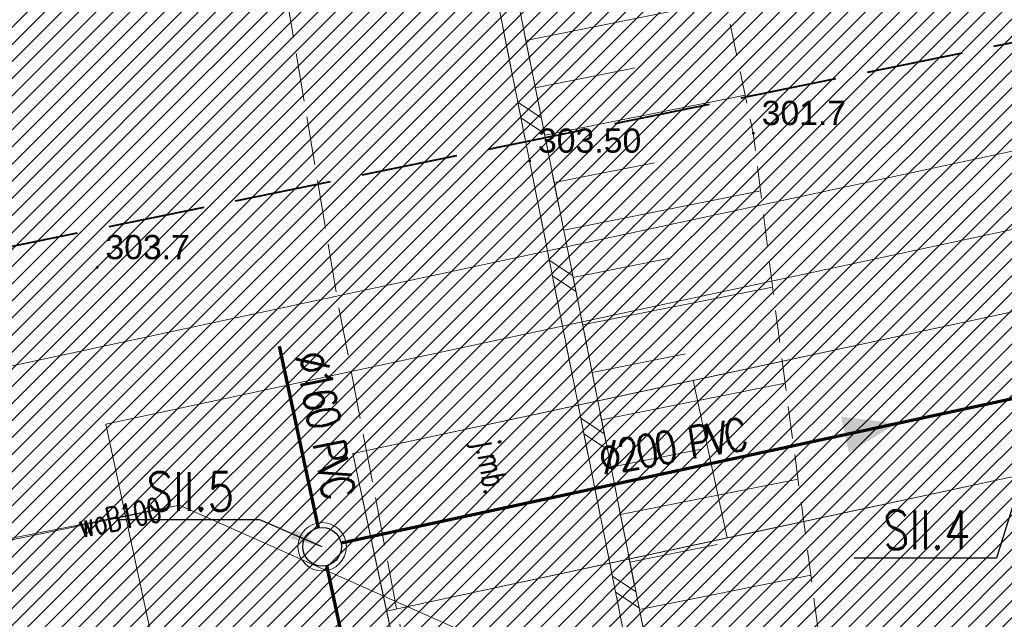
# Model space of a CAD drawing. Header units: metres. Extents: x 6567444 to 13135881, y 5574237 to 11149086.
# Tile 134 of 212: x 6567864 to 6567895, y 5574515 to 5574534. Entities that reach past the tile are written whole.
import ezdxf
from ezdxf.enums import TextEntityAlignment as Align

# ---------------------------------------------------------------- set-up
doc = ezdxf.new("R2010")
doc.units = ezdxf.units.M
for name, pattern in [('_MDCP$0$3 1', [4, 3, -1]), ('_MDCP$0$L_0_04', [1.5, 1, -0.5]), ('_MDCP$1$L_0_06', [2, 1.5, -0.5]), ('GE.I.6640.1.468.2024_MDCP_dodatkowe pomiary_12.03.2026$0$3 1', [4, 3, -1]), ('GE.I.6640.1.468.2024_MDCP_dodatkowe pomiary_12.03.2026$0$L_0_04', [1.5, 1, -0.5]), ('GE.I.6640.1.468.2024_MDCP_dodatkowe pomiary_12.03.2026$0$L_0_06', [2, 1.5, -0.5])]:
    doc.linetypes.add(name, pattern=pattern)
for name, color, linetype, lineweight in [('_MDCP$0$KR_ObiektKarto', 7, 'Continuous', 18), ('_MDCP$0$MP_LINIE_REGULAC', 135, 'Continuous', 40), ('_MDCP$0$OT_Budowle', 7, 'Continuous', 18), ('_MDCP$0$OT_Komunikacja', 7, 'Continuous', 18), ('_MDCP$0$OT_Skarpa', 7, 'Continuous', 18), ('_MDCP$0$OTRN', 7, 'Continuous', 13), ('_MDCP$0$OTRS', 7, 'Continuous', 13), ('_MDCP$0$OTRS_O', 7, 'Continuous', 20), ('_MDCP$1$GES_PrzewodWodociagowy', 5, 'Continuous', 18), ('_Tt_DO_LIKWIDACJI', 7, 'Continuous', 20), ('_TT_KAN_S_Opis_DN', 7, 'Continuous', 30), ('_TT_KAN_S_Opis_PKT_Siec_II', 7, 'Continuous', 30), ('_TT_KAN_S_ZEWN_II etap', 30, 'Continuous', 70), ('_TT_opis', 7, 'Continuous', 25), ('GE.I.6640.1.468.2024_MDCP_dodatkowe pomiary_12.03.2026$0$GES_PrzewodWodociagowy', 5, 'Continuous', 18), ('GE.I.6640.1.468.2024_MDCP_dodatkowe pomiary_12.03.2026$0$KR_ObiektKarto', 7, 'Continuous', 18), ('GE.I.6640.1.468.2024_MDCP_dodatkowe pomiary_12.03.2026$0$MP_LINIE_REGULAC', 135, 'Continuous', 40), ('GE.I.6640.1.468.2024_MDCP_dodatkowe pomiary_12.03.2026$0$OT_Budowle', 7, 'Continuous', 18), ('GE.I.6640.1.468.2024_MDCP_dodatkowe pomiary_12.03.2026$0$OT_Komunikacja', 7, 'Continuous', 18), ('GE.I.6640.1.468.2024_MDCP_dodatkowe pomiary_12.03.2026$0$OT_Skarpa', 7, 'Continuous', 18), ('GE.I.6640.1.468.2024_MDCP_dodatkowe pomiary_12.03.2026$0$OTRN', 7, 'Continuous', 13), ('GE.I.6640.1.468.2024_MDCP_dodatkowe pomiary_12.03.2026$0$OTRS', 7, 'Continuous', 13), ('GE.I.6640.1.468.2024_MDCP_dodatkowe pomiary_12.03.2026$0$OTRS_O', 7, 'Continuous', 20)]:
    doc.layers.add(name, color=color, linetype=linetype, lineweight=lineweight)
for name, color, linetype in [('_MDCP$0$OTRN_O', 7, 'Continuous'), ('FORMA - Arch 01 - PZT 1 Strefy', 7, 'Continuous'), ('GE.I.6640.1.468.2024_MDCP_dodatkowe pomiary_12.03.2026$0$OTRN_O', 7, 'Continuous')]:
    doc.layers.add(name, color=color, linetype=linetype)
doc.styles.add('_MDCP$0$BDOT', font='arial.ttf', dxfattribs={"width": 0.9})
doc.styles.add('_MDCP$0$STANDARD', font='simplex.shx')
doc.styles.add('GE.I.6640.1.468.2024_MDCP_dodatkowe pomiary_12.03.2026$0$BDOT', font='arial.ttf', dxfattribs={"width": 0.9})
doc.styles.add('GE.I.6640.1.468.2024_MDCP_dodatkowe pomiary_12.03.2026$0$STANDARD', font='simplex.shx')
doc.styles.add('pzt_11-06-2015 (2)$0$RomanS', font='romans.shx')
doc.styles.add('ROMANS', font='romans.shx', dxfattribs={"width": 0.9})
doc.styles.get("Standard").update_dxf_attribs({"font": 'arial.ttf'})
doc.linetypes.add('likwidacja1', pattern='A,0,-1,["X",ROMANS,S=0.6,R=0,X=-0.1,Y=-0.3],-1', length=2)
doc.dimstyles.new('ISO-25', dxfattribs={"dimtxt": 2.5, "dimasz": 2.5, "dimexe": 1.25, "dimexo": 0.625, "dimtad": 1, "dimtxsty": 'Standard', "dimcen": 2.5, "dimadec": 0, "dimazin": 0, "dimtfac": 1, "dimtmove": 0, "dimatfit": 3, "dimfxl": 1, "dimarcsym": 0})
pattern_1 = [(45, (0, 0), (-0.265165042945, 0.265165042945), [])]

# ---------------------------------------------------------------- blocks, each defined once
blk = doc.blocks.new('_MDCP$0$OTRN')
at = {"layer": '_MDCP$0$OTRN', "color": 0, "const_width": 0.09}
blk.add_lwpolyline([(-0.045, 0, 1), (0.045, 0, 1)], format="xyb", close=True, dxfattribs=at)
at = {"layer": '_MDCP$0$OTRN_O', "color": 0, "style": '_MDCP$0$BDOT'}
blk.add_attdef('RZEDNA', (0.514, 0.515), '', height=1.5, dxfattribs=at)
blk = doc.blocks.new('_MDCP$0$OTRS')
at = {"layer": '_MDCP$0$OTRS', "color": 0, "lineweight": -3, "const_width": 0.09}
blk.add_lwpolyline([(-0.045, 0, 1), (0.045, 0, 1)], format="xyb", close=True, dxfattribs=at)
at = {"layer": '_MDCP$0$OTRS_O', "color": 0, "style": '_MDCP$0$BDOT'}
blk.add_attdef('RZEDNA', (0.514, 0.515), '', height=1.5, dxfattribs=at)
blk = doc.blocks.new('_MDCP')
at = {"layer": '_MDCP$0$KR_ObiektKarto', "linetype": 'Continuous', "lineweight": 18, "flags": 128}
for points in [[(6567879.756, 5574533.42), (6567885.943, 5574534.654)], [(6567880.049, 5574531.949), (6567883.151, 5574532.567)], [(6567880.343, 5574530.478), (6567886.562, 5574531.718)], [(6567880.636, 5574529.007), (6567883.741, 5574529.626)], [(6567880.929, 5574527.536), (6567887.033, 5574528.753)], [(6567881.223, 5574526.065), (6567884.221, 5574526.663)], [(6567881.516, 5574524.594), (6567887.406, 5574525.768)], [(6567881.81, 5574523.123), (6567884.706, 5574523.7)], [(6567882.103, 5574521.652), (6567887.8, 5574522.788)], [(6567882.396, 5574520.181), (6567885.198, 5574520.739)], [(6567882.69, 5574518.71), (6567888.197, 5574519.808)], [(6567882.983, 5574517.239), (6567885.689, 5574517.778)], [(6567883.277, 5574515.768), (6567888.594, 5574516.828)]]:
    blk.add_lwpolyline(points, dxfattribs=at)
at = {"layer": '_MDCP$0$KR_ObiektKarto', "linetype": 'Continuous', "lineweight": 13, "flags": 128}
for points in [[(6567880.234, 5574531.023), (6567879.506, 5574531.509)], [(6567880.332, 5574530.533), (6567879.603, 5574531.019)], [(6567881.212, 5574526.12), (6567880.483, 5574526.606)], [(6567881.31, 5574525.629), (6567880.581, 5574526.116)], [(6567882.19, 5574521.216), (6567881.461, 5574521.703)], [(6567882.288, 5574520.726), (6567881.559, 5574521.212)], [(6567883.168, 5574516.313), (6567882.44, 5574516.799)], [(6567883.266, 5574515.823), (6567882.537, 5574516.309)]]:
    blk.add_lwpolyline(points, dxfattribs=at)
at = {"layer": '_MDCP$0$MP_LINIE_REGULAC', "linetype": '_MDCP$0$3 1', "flags": 128}
blk.add_lwpolyline([(6567810.437, 5574537.676), (6567822.296, 5574529.397), (6567835.05, 5574524.922), (6567855.636, 5574525.369), (6567950.068, 5574544.6)], dxfattribs=at)
at = {"layer": '_MDCP$0$OT_Budowle', "color": 7, "linetype": 'Continuous', "lineweight": 18, "flags": 128}
blk.add_lwpolyline([(6567876.26, 5574547.82), (6567876.86, 5574547.94), (6567884.01, 5574512.09), (6567891.1, 5574476.46), (6567890.5, 5574476.33), (6567882.96, 5574514.19), (6567879.87, 5574529.68), (6567876.97, 5574544.24)], close=True, dxfattribs=at)
at = {"layer": '_MDCP$0$OT_Komunikacja', "color": 7, "linetype": '_MDCP$1$L_0_06', "lineweight": 18, "flags": 128}
blk.add_lwpolyline([(6567882.96, 5574514.19), (6567888.44, 5574477.38), (6567889.21, 5574475.79), (6567889.95, 5574474.97), (6567890.49, 5574474.7), (6567893.61, 5574473.71), (6567902.37, 5574471.63), (6567913.26, 5574468.91), (6567913.873, 5574468.734), (6567913.06, 5574465.175), (6567909.46, 5574465.92), (6567901.4, 5574466.74), (6567896.97, 5574466.97), (6567892.9, 5574468.19), (6567889.15, 5574469.24), (6567888, 5574469.69), (6567887.04, 5574470.68), (6567886.14, 5574472.85), (6567879.8, 5574500.83), (6567875.93, 5574514.86), (6567873.96, 5574525.12), (6567870.68, 5574544.68), (6567869.69, 5574556.86), (6567875.1, 5574558.32), (6567875.46, 5574553.45), (6567875.76, 5574549.86), (6567876.26, 5574547.82), (6567876.97, 5574544.24), (6567879.87, 5574529.68)], close=True, dxfattribs=at)
at = {"layer": '_MDCP$0$OT_Skarpa', "color": 7, "linetype": '_MDCP$0$L_0_04', "lineweight": 18, "flags": 128}
blk.add_lwpolyline([(6567884.01, 5574512.09), (6567876.86, 5574547.94), (6567876.26, 5574547.82), (6567875.76, 5574549.86), (6567876.05, 5574552.23), (6567876.57, 5574555.45), (6567878.39, 5574559.18), (6567897.71, 5574564.07), (6567907.99, 5574566.63), (6567917.65, 5574568.74), (6567919.76, 5574567.97), (6567921.57, 5574566.16), (6567922.3, 5574563.38), (6567924.42, 5574554.5), (6567927.48, 5574539.93), (6567930.14, 5574525.19), (6567933.11, 5574509.36), (6567935.59, 5574495.65), (6567937.29, 5574485.32), (6567934.85, 5574495.46), (6567931.87, 5574510.28), (6567928.6, 5574524.67), (6567925.41, 5574540.18), (6567922.33, 5574553.8), (6567920.26, 5574561.93), (6567918.72, 5574564.81), (6567916.89, 5574565.72), (6567903.79, 5574562.41), (6567889, 5574558.66), (6567880.87, 5574556.37), (6567881, 5574553.22), (6567881.08, 5574550.51), (6567883.71, 5574545.25), (6567886.81, 5574530.54), (6567887.46, 5574525.34), (6567888.95, 5574514.16)], close=True, dxfattribs=at)
at = {"layer": '_MDCP$1$GES_PrzewodWodociagowy', "color": 5, "linetype": 'Continuous', "lineweight": 18, "flags": 128}
blk.add_lwpolyline([(6567881.57, 5574513.41), (6567869.01, 5574519), (6567851.85, 5574515.46)], dxfattribs=at)
at = {"layer": '_MDCP$0$OTRN', "color": 14, "xscale": 0.5, "yscale": 0.5, "zscale": 0.5}
for p, values in [((6567886.812, 5574530.538, 301.681), {'RZEDNA': '301.7'}), ((6567866.458, 5574526.376, 303.701), {'RZEDNA': '303.7'})]:
    blk.add_blockref('_MDCP$0$OTRN', p, dxfattribs=at).add_auto_attribs(values)
at = {"layer": '_MDCP$0$OTRS', "xscale": 0.5, "yscale": 0.5, "zscale": 0.5}
blk.add_blockref('_MDCP$0$OTRS', (6567879.875, 5574529.68, 303.501), dxfattribs=at).add_auto_attribs({'RZEDNA': '303.50'})
at = {"layer": '_MDCP$0$OT_Komunikacja', "color": 7, "lineweight": 15, "style": '_MDCP$0$STANDARD', "width": 0.66}
blk.add_text('j.mb.', height=0.75, rotation=280.3, dxfattribs=at).set_placement((6567878.7, 5574520.2), align=Align.MIDDLE_CENTER)
at = {"layer": '_MDCP$1$GES_PrzewodWodociagowy', "color": 5, "lineweight": 15, "style": '_MDCP$0$STANDARD', "width": 0.66}
blk.add_text('woB100', height=0.75, rotation=-348.3, dxfattribs=at).set_placement((6567867.162, 5574518.619), align=Align.MIDDLE_CENTER)
blk = doc.blocks.new('GE.I.6640.1.468.2024_MDCP_dodatkowe pomiary_12.03.2026$0$OTRN')
at = {"layer": 'GE.I.6640.1.468.2024_MDCP_dodatkowe pomiary_12.03.2026$0$OTRN', "color": 0, "const_width": 0.09}
blk.add_lwpolyline([(-0.045, 0, 1), (0.045, 0, 1)], format="xyb", close=True, dxfattribs=at)
at = {"layer": 'GE.I.6640.1.468.2024_MDCP_dodatkowe pomiary_12.03.2026$0$OTRN_O', "color": 0, "style": 'GE.I.6640.1.468.2024_MDCP_dodatkowe pomiary_12.03.2026$0$BDOT'}
blk.add_attdef('RZEDNA', (0.514, 0.515), '', height=1.5, dxfattribs=at)
blk = doc.blocks.new('GE.I.6640.1.468.2024_MDCP_dodatkowe pomiary_12.03.2026$0$OTRS')
at = {"layer": 'GE.I.6640.1.468.2024_MDCP_dodatkowe pomiary_12.03.2026$0$OTRS', "color": 0, "lineweight": -3, "const_width": 0.09}
blk.add_lwpolyline([(-0.045, 0, 1), (0.045, 0, 1)], format="xyb", close=True, dxfattribs=at)
at = {"layer": 'GE.I.6640.1.468.2024_MDCP_dodatkowe pomiary_12.03.2026$0$OTRS_O', "color": 0, "style": 'GE.I.6640.1.468.2024_MDCP_dodatkowe pomiary_12.03.2026$0$BDOT'}
blk.add_attdef('RZEDNA', (0.514, 0.515), '', height=1.5, dxfattribs=at)
blk = doc.blocks.new('GE.I.6640.1.468.2024_MDCP_dodatkowe pomiary_12.03.2026')
at = {"layer": 'GE.I.6640.1.468.2024_MDCP_dodatkowe pomiary_12.03.2026$0$GES_PrzewodWodociagowy', "color": 5, "linetype": 'Continuous', "lineweight": 18, "flags": 128}
blk.add_lwpolyline([(6567881.57, 5574513.41), (6567869.01, 5574519), (6567851.85, 5574515.46)], dxfattribs=at)
at = {"layer": 'GE.I.6640.1.468.2024_MDCP_dodatkowe pomiary_12.03.2026$0$KR_ObiektKarto', "linetype": 'Continuous', "lineweight": 18, "flags": 128}
for points in [[(6567879.756, 5574533.42), (6567885.943, 5574534.654)], [(6567880.049, 5574531.949), (6567883.151, 5574532.567)], [(6567880.343, 5574530.478), (6567886.562, 5574531.718)], [(6567880.636, 5574529.007), (6567883.741, 5574529.626)], [(6567880.929, 5574527.536), (6567887.033, 5574528.753)], [(6567881.223, 5574526.065), (6567884.221, 5574526.663)], [(6567881.516, 5574524.594), (6567887.406, 5574525.768)], [(6567881.81, 5574523.123), (6567884.706, 5574523.7)], [(6567882.103, 5574521.652), (6567887.8, 5574522.788)], [(6567882.396, 5574520.181), (6567885.198, 5574520.739)], [(6567882.69, 5574518.71), (6567888.197, 5574519.808)], [(6567882.983, 5574517.239), (6567885.689, 5574517.778)], [(6567883.277, 5574515.768), (6567888.594, 5574516.828)]]:
    blk.add_lwpolyline(points, dxfattribs=at)
at = {"layer": 'GE.I.6640.1.468.2024_MDCP_dodatkowe pomiary_12.03.2026$0$KR_ObiektKarto', "linetype": 'Continuous', "lineweight": 13, "flags": 128}
for points in [[(6567880.234, 5574531.023), (6567879.506, 5574531.509)], [(6567880.332, 5574530.533), (6567879.603, 5574531.019)], [(6567881.212, 5574526.12), (6567880.483, 5574526.606)], [(6567881.31, 5574525.629), (6567880.581, 5574526.116)], [(6567882.19, 5574521.216), (6567881.461, 5574521.703)], [(6567882.288, 5574520.726), (6567881.559, 5574521.212)], [(6567883.168, 5574516.313), (6567882.44, 5574516.799)], [(6567883.266, 5574515.823), (6567882.537, 5574516.309)]]:
    blk.add_lwpolyline(points, dxfattribs=at)
at = {"layer": 'GE.I.6640.1.468.2024_MDCP_dodatkowe pomiary_12.03.2026$0$MP_LINIE_REGULAC', "linetype": 'GE.I.6640.1.468.2024_MDCP_dodatkowe pomiary_12.03.2026$0$3 1', "flags": 128}
blk.add_lwpolyline([(6567810.437, 5574537.676), (6567822.296, 5574529.397), (6567835.05, 5574524.922), (6567855.636, 5574525.369), (6567950.068, 5574544.6)], dxfattribs=at)
at = {"layer": 'GE.I.6640.1.468.2024_MDCP_dodatkowe pomiary_12.03.2026$0$OT_Budowle', "color": 7, "linetype": 'Continuous', "lineweight": 18, "flags": 128}
blk.add_lwpolyline([(6567876.26, 5574547.82), (6567876.86, 5574547.94), (6567884.01, 5574512.09), (6567891.1, 5574476.46), (6567890.5, 5574476.33), (6567882.96, 5574514.19), (6567879.87, 5574529.68), (6567876.97, 5574544.24)], close=True, dxfattribs=at)
at = {"layer": 'GE.I.6640.1.468.2024_MDCP_dodatkowe pomiary_12.03.2026$0$OT_Komunikacja', "color": 7, "linetype": 'GE.I.6640.1.468.2024_MDCP_dodatkowe pomiary_12.03.2026$0$L_0_06', "lineweight": 18, "flags": 128}
blk.add_lwpolyline([(6567882.96, 5574514.19), (6567888.44, 5574477.38), (6567889.21, 5574475.79), (6567889.95, 5574474.97), (6567890.49, 5574474.7), (6567893.61, 5574473.71), (6567902.37, 5574471.63), (6567913.26, 5574468.91), (6567913.873, 5574468.734), (6567913.06, 5574465.175), (6567909.46, 5574465.92), (6567901.4, 5574466.74), (6567896.97, 5574466.97), (6567892.9, 5574468.19), (6567889.15, 5574469.24), (6567888, 5574469.69), (6567887.04, 5574470.68), (6567886.14, 5574472.85), (6567879.8, 5574500.83), (6567875.93, 5574514.86), (6567873.96, 5574525.12), (6567870.68, 5574544.68), (6567869.69, 5574556.86), (6567875.1, 5574558.32), (6567875.46, 5574553.45), (6567875.76, 5574549.86), (6567876.26, 5574547.82), (6567876.97, 5574544.24), (6567879.87, 5574529.68)], close=True, dxfattribs=at)
at = {"layer": 'GE.I.6640.1.468.2024_MDCP_dodatkowe pomiary_12.03.2026$0$OT_Skarpa', "color": 7, "linetype": 'GE.I.6640.1.468.2024_MDCP_dodatkowe pomiary_12.03.2026$0$L_0_04', "lineweight": 18, "flags": 128}
blk.add_lwpolyline([(6567884.01, 5574512.09), (6567876.86, 5574547.94), (6567876.26, 5574547.82), (6567875.76, 5574549.86), (6567876.05, 5574552.23), (6567876.57, 5574555.45), (6567878.39, 5574559.18), (6567897.71, 5574564.07), (6567907.99, 5574566.63), (6567917.65, 5574568.74), (6567919.76, 5574567.97), (6567921.57, 5574566.16), (6567922.3, 5574563.38), (6567924.42, 5574554.5), (6567927.48, 5574539.93), (6567930.14, 5574525.19), (6567933.11, 5574509.36), (6567935.59, 5574495.65), (6567937.29, 5574485.32), (6567934.85, 5574495.46), (6567931.87, 5574510.28), (6567928.6, 5574524.67), (6567925.41, 5574540.18), (6567922.33, 5574553.8), (6567920.26, 5574561.93), (6567918.72, 5574564.81), (6567916.89, 5574565.72), (6567903.79, 5574562.41), (6567889, 5574558.66), (6567880.87, 5574556.37), (6567881, 5574553.22), (6567881.08, 5574550.51), (6567883.71, 5574545.25), (6567886.81, 5574530.54), (6567887.46, 5574525.34), (6567888.95, 5574514.16)], close=True, dxfattribs=at)
at = {"layer": 'GE.I.6640.1.468.2024_MDCP_dodatkowe pomiary_12.03.2026$0$OTRN', "color": 14, "xscale": 0.5, "yscale": 0.5, "zscale": 0.5}
for p, values in [((6567886.812, 5574530.538, 301.681), {'RZEDNA': '301.7'}), ((6567866.458, 5574526.376, 303.701), {'RZEDNA': '303.7'})]:
    blk.add_blockref('GE.I.6640.1.468.2024_MDCP_dodatkowe pomiary_12.03.2026$0$OTRN', p, dxfattribs=at).add_auto_attribs(values)
at = {"layer": 'GE.I.6640.1.468.2024_MDCP_dodatkowe pomiary_12.03.2026$0$OTRS', "xscale": 0.5, "yscale": 0.5, "zscale": 0.5}
blk.add_blockref('GE.I.6640.1.468.2024_MDCP_dodatkowe pomiary_12.03.2026$0$OTRS', (6567879.875, 5574529.68, 303.501), dxfattribs=at).add_auto_attribs({'RZEDNA': '303.50'})
at = {"layer": 'GE.I.6640.1.468.2024_MDCP_dodatkowe pomiary_12.03.2026$0$GES_PrzewodWodociagowy', "color": 5, "lineweight": 15, "style": 'GE.I.6640.1.468.2024_MDCP_dodatkowe pomiary_12.03.2026$0$STANDARD', "width": 0.66}
blk.add_text('woB100', height=0.75, rotation=-348.3, dxfattribs=at).set_placement((6567867.162, 5574518.619), align=Align.MIDDLE_CENTER)
at = {"layer": 'GE.I.6640.1.468.2024_MDCP_dodatkowe pomiary_12.03.2026$0$OT_Komunikacja', "color": 7, "lineweight": 15, "style": 'GE.I.6640.1.468.2024_MDCP_dodatkowe pomiary_12.03.2026$0$STANDARD', "width": 0.66}
blk.add_text('j.mb.', height=0.75, rotation=280.3, dxfattribs=at).set_placement((6567878.7, 5574520.2), align=Align.MIDDLE_CENTER)

msp = doc.modelspace()

# ---------------------------------------------------------------- block references
at = {"layer": 'Defpoints'}
msp.add_blockref('GE.I.6640.1.468.2024_MDCP_dodatkowe pomiary_12.03.2026', (0, 0), dxfattribs=at)

# ---------------------------------------------------------------- next in the draw order: block references
msp.add_blockref('_MDCP', (0, 0))

# ---------------------------------------------------------------- next in the draw order: hatches: boundary and pattern name
at = {"layer": '_TT_KAN_S_ZEWN_II etap', "lineweight": 70}
msp.add_hatch(color=256, dxfattribs=at).paths.add_polyline_path([(6567889.533, 5574521.75), (6567889.775, 5574520.629), (6567891.258, 5574521.537)])
at = {"layer": 'FORMA - Arch 01 - PZT 1 Strefy', "linetype": 'Continuous', "lineweight": 0, "true_color": 0x577933}
h = msp.add_hatch(dxfattribs=at)
h.set_pattern_fill('ANSI31', color=77, scale=3, style=0)
h.set_pattern_definition(pattern_1)
h.paths.add_polyline_path([(6567829, 5574517.24), (6567842.398, 5574471.118), (6567844.165, 5574471.632), (6567846.931, 5574462.111), (6567846.967, 5574484.472), (6567835.736, 5574536.73), (6567846.642, 5574539.074), (6567844.864, 5574547.35), (6567918.571, 5574563.191), (6567935.605, 5574483.933), (6567930.975, 5574476.768), (6567931.227, 5574475.595), (6567933.57, 5574476.098, 0.216609), (6567938.884, 5574480.085), (6567921.55, 5574567.86), (6567849.267, 5574550.953), (6567830.11, 5574546.47)])
at = {"layer": 'FORMA - Arch 01 - PZT 1 Strefy', "linetype": 'Continuous', "lineweight": 0, "ltscale": 5, "true_color": 0xf0e6d9}
h = msp.add_hatch(dxfattribs=at)
h.set_pattern_fill('ANSI31', color=254, scale=3, style=0)
h.set_pattern_definition(pattern_1)
h.paths.add_polyline_path([(6567838.111, 5574535.195), (6567853.217, 5574464.912), (6567877.761, 5574470.187), (6567866.729, 5574521.517), (6567916.781, 5574532.275), (6567914.712, 5574541.905), (6567920.576, 5574543.165), (6567916.794, 5574560.763), (6567847.239, 5574545.815), (6567849.018, 5574537.539)])
at = {"layer": 'FORMA - Arch 01 - PZT 1 Strefy', "linetype": 'Continuous', "lineweight": 0, "true_color": 0x69697f}
h = msp.add_hatch(dxfattribs=at)
h.set_pattern_fill('ANSI31', color=8, scale=3, style=0)
h.set_pattern_definition(pattern_1)
h.paths.add_polyline_path([(6567875.437, 5574515.718), (6567883.567, 5574477.893), (6567884.58, 5574473.187), (6567886.578, 5574463.891), (6567886.587, 5574463.893), (6567900.21, 5574466.838, -0.318533), (6567899.358, 5574467.62), (6567899.085, 5574468.891, -0.414214), (6567899.852, 5574470.079), (6567930.975, 5574476.768), (6567935.605, 5574483.933), (6567924.844, 5574534.007), (6567916.781, 5574532.275), (6567916.886, 5574531.786, -0.414214), (6567911.513, 5574523.471)])
h.paths.add_polyline_path([(6567890.289, 5574475.183), (6567882.84, 5574509.83, -0.414214), (6567884.459, 5574511.827), (6567891.303, 5574513.297, -0.414214), (6567892.488, 5574512.529), (6567900.066, 5574477.285, -0.457655), (6567898.958, 5574476.024), (6567891.477, 5574474.416, -0.372067)], flags=0)
h.paths.add_polyline_path([(6567906.631, 5574477.673, -0.414214), (6567905.44, 5574478.44), (6567897.865, 5574513.685, -0.414214), (6567898.635, 5574514.873), (6567906.457, 5574516.554, -0.414214), (6567907.645, 5574515.787), (6567915.217, 5574480.541, -0.414214), (6567914.452, 5574479.354)], flags=0)
h.paths.add_polyline_path([(6567913.019, 5574516.942, -0.414214), (6567913.789, 5574518.13), (6567914.948, 5574518.379, -0.227837), (6567920.849, 5574516.958), (6567922.941, 5574515.251, -0.170304), (6567923.975, 5574513.557), (6567929.342, 5574488.599, -0.198912), (6567929.204, 5574487.846), (6567926.784, 5574484.101, -0.198912), (6567922.376, 5574481.057), (6567921.785, 5574480.93, -0.414214), (6567920.597, 5574481.697)], flags=0)
at = {"layer": 'FORMA - Arch 01 - PZT 1 Strefy', "linetype": 'Continuous', "lineweight": 0, "true_color": 0x606060}
h = msp.add_hatch(dxfattribs=at)
h.set_pattern_fill('ANSI31', color=251, scale=3, style=0)
h.set_pattern_definition(pattern_1)
h.paths.add_polyline_path([(6567877.761, 5574470.187), (6567884.905, 5574471.723), (6567884.671, 5574472.811), (6567884.473, 5574473.729), (6567883.567, 5574477.893), (6567878.678, 5574476.842), (6567871.324, 5574511.061), (6567876.212, 5574512.111), (6567874.387, 5574520.606), (6567909.387, 5574528.128), (6567910.438, 5574523.24), (6567911.513, 5574523.471, 0.390142), (6567916.985, 5574531.214), (6567916.781, 5574532.275), (6567866.729, 5574521.517)])
at = {"layer": 'FORMA - Arch 01 - PZT 1 Strefy', "linetype": 'Continuous', "lineweight": 0, "true_color": 0x4b7a78}
h = msp.add_hatch(dxfattribs=at)
h.set_pattern_fill('ANSI31', color=137, scale=3, style=0)
h.set_pattern_definition(pattern_1)
h.paths.add_polyline_path([(6567884.946, 5574522.875), (6567885.996, 5574517.987), (6567910.438, 5574523.24), (6567909.387, 5574528.128)])
at = {"layer": 'FORMA - Arch 01 - PZT 1 Strefy', "linetype": 'Continuous', "lineweight": 0, "true_color": 0x5d3b71}
h = msp.add_hatch(dxfattribs=at)
h.set_pattern_fill('ANSI31', color=197, scale=3, style=0)
h.set_pattern_definition(pattern_1)
h.paths.add_polyline_path([(6567885.996, 5574517.987), (6567884.946, 5574522.875), (6567874.387, 5574520.606), (6567875.437, 5574515.718)])

# ---------------------------------------------------------------- next in the draw order: linework, layer by layer
at = {"layer": '_Tt_DO_LIKWIDACJI', "linetype": 'likwidacja1', "lineweight": 20}
msp.add_lwpolyline([(6567842.91, 5574518.88), (6567847.17, 5574519.59), (6567848.18, 5574514.91), (6567869.01, 5574519), (6567881.57, 5574513.41), (6567888.204, 5574481.442), (6567889.947, 5574475.714), (6567892.522, 5574458.995), (6567892.06, 5574455.65)], dxfattribs=at)
at = {"layer": '_TT_KAN_S_ZEWN_II etap'}
for points in [[(6567872.103, 5574523.93), (6567873.313, 5574518.3)], [(6567874.027, 5574517.832), (6567895.378, 5574522.421)], [(6567876.498, 5574503.574), (6567873.584, 5574517.131)]]:
    msp.add_lwpolyline(points, dxfattribs=at)
at = {"layer": '_TT_KAN_S_ZEWN_II etap', "lineweight": 13}
msp.add_circle((6567873.439, 5574517.713), 0.75, dxfattribs=at)
at = {"layer": '_TT_KAN_S_ZEWN_II etap', "lineweight": 30}
msp.add_circle((6567873.439, 5574517.713), 0.6, dxfattribs=at)
at = {"layer": '_TT_opis', "lineweight": 18}
msp.add_line((6567850.005, 5574520.353), (6567902.799, 5574531.699), dxfattribs=at)
at = {"layer": 'FORMA - Arch 01 - PZT 1 Strefy', "color": 9, "linetype": 'Continuous', "lineweight": 13}
for p, q in [((6567916.781, 5574532.275), (6567866.729, 5574521.517)), ((6567874.387, 5574520.606), (6567909.387, 5574528.128)), ((6567866.729, 5574521.517), (6567877.761, 5574470.187)), ((6567876.212, 5574512.111), (6567874.387, 5574520.606))]:
    msp.add_line(p, q, dxfattribs=at)
at = {"layer": 'FORMA - Arch 01 - PZT 1 Strefy', "color": 254, "linetype": 'Continuous', "lineweight": 0, "true_color": 0xe3cfb5}
for p, q in [((6567866.729, 5574521.517), (6567916.781, 5574532.275)), ((6567877.761, 5574470.187), (6567866.729, 5574521.517))]:
    msp.add_line(p, q, dxfattribs=at)
at = {"layer": 'FORMA - Arch 01 - PZT 1 Strefy', "color": 131, "linetype": 'Continuous', "lineweight": 13, "true_color": 0x97f4f0}
for p, q in [((6567909.387, 5574528.128), (6567884.946, 5574522.875)), ((6567885.996, 5574517.987), (6567910.438, 5574523.24)), ((6567884.946, 5574522.875), (6567885.996, 5574517.987))]:
    msp.add_line(p, q, dxfattribs=at)
at = {"layer": 'FORMA - Arch 01 - PZT 1 Strefy', "color": 254, "linetype": 'Continuous', "lineweight": 13, "true_color": 0xd2d2ff}
for p, q in [((6567911.513, 5574523.471), (6567875.437, 5574515.718)), ((6567875.437, 5574515.718), (6567883.567, 5574477.893))]:
    msp.add_line(p, q, dxfattribs=at)
at = {"layer": 'FORMA - Arch 01 - PZT 1 Strefy', "color": 191, "linetype": 'Continuous', "lineweight": 13, "true_color": 0xbb77e3}
for p, q in [((6567884.946, 5574522.875), (6567874.387, 5574520.606)), ((6567885.996, 5574517.987), (6567884.946, 5574522.875)), ((6567874.387, 5574520.606), (6567875.437, 5574515.718)), ((6567875.437, 5574515.718), (6567885.996, 5574517.987))]:
    msp.add_line(p, q, dxfattribs=at)

# ---------------------------------------------------------------- next in the draw order: texts
at = {"layer": '_TT_KAN_S_Opis_DN', "char_height": 1, "attachment_point": 1, "style": 'pzt_11-06-2015 (2)$0$RomanS'}
for s, insert, rotation in [('\\T0.85;\\W0.8;%%C160 PVC', (6567873.559, 5574523.862), 281.3771), ('\\T0.85;\\W0.8;%%C200 PVC', (6567881.948, 5574520.924), 9.9807)]:
    msp.add_mtext_dynamic_manual_height_columns(s, width=9.13673, gutter_width=12.5, heights=[0], dxfattribs=dict(at, insert=insert, rotation=rotation))
at = {"layer": '_TT_KAN_S_Opis_PKT_Siec_II', "char_height": 1.2, "attachment_point": 3, "style": 'ROMANS'}
for s, insert in [('\\W0.8;SII.5', (6567870.71, 5574520.025)), ('\\W0.8;SII.4', (6567893.549, 5574518.834))]:
    msp.add_mtext(s, dxfattribs=dict(at, insert=insert))

# ---------------------------------------------------------------- next in the draw order: leaders
at = {"layer": '_TT_KAN_S_Opis_PKT_Siec_II', "lineweight": 25, "annotation_type": 0, "has_hookline": 1, "hookline_direction": 1}
for points, text_width in [([(6567895.965, 5574522.547), (6567894.349, 5574517.36), (6567893.349, 5574517.36)], 2.789), ([(6567873.439, 5574517.713), (6567871.509, 5574518.551), (6567870.509, 5574518.551)], 2.743)]:
    msp.add_leader(points, dimstyle='ISO-25', override={"dimasz": 1, "dimgap": 0.625, "dimtad": 3}, dxfattribs=dict(at, text_width=text_width))

doc.saveas('drawing.dxf')
